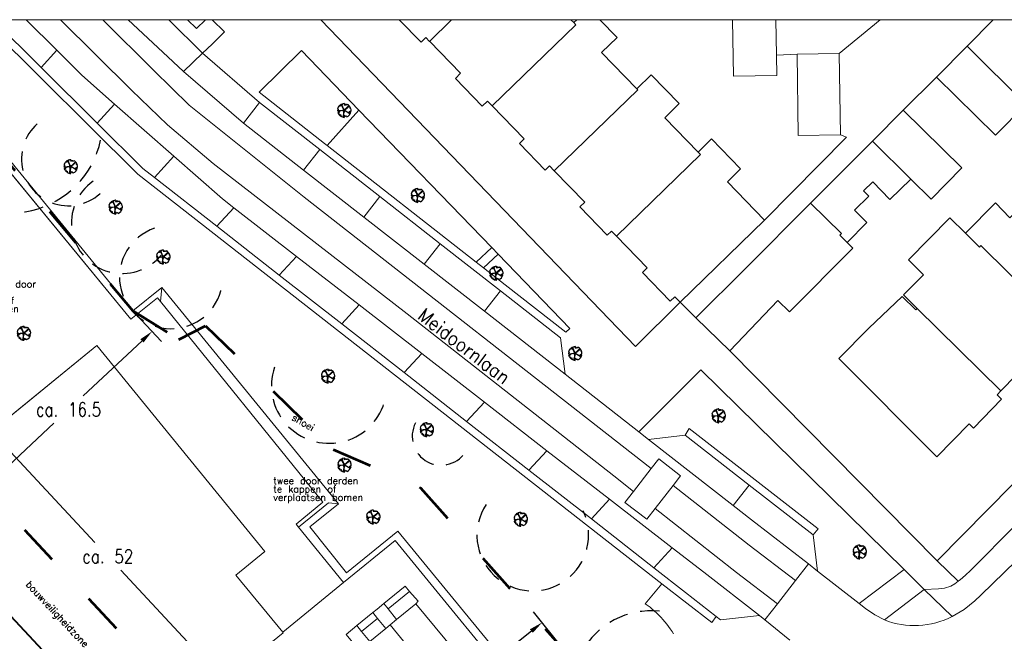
# Model space of a CAD drawing. Header units: metres. Extents: x 86897 to 87061, y 451261 to 451376.
# Tile 9 of 11: x 86933 to 87004, y 451332 to 451376. Entities that reach past the tile are written whole.
import ezdxf
from ezdxf.enums import TextEntityAlignment as Align

# ---------------------------------------------------------------- set-up
doc = ezdxf.new("R2010")
doc.units = ezdxf.units.M
doc.header["$MEASUREMENT"] = 0
doc.linetypes.add('DGN Style 2', pattern=[2.336407, 1.401844, -0.934563])
doc.linetypes.add('DGN Style 5', pattern=[6.824745, 2.924891, -3.899854])
doc.layers.get('Defpoints').update_dxf_attribs({"lineweight": 0})
doc.layers.add('B-WE-GR-BOOM-S', color=90, linetype='Continuous', lineweight=30)
doc.layers.add('BGT_Openbare ruimte label', color=7, linetype='Continuous', lineweight=0)
doc.styles.get("Standard").update_dxf_attribs({"font": 'txt.shx'})
doc.styles.add('Style-STANDARD', font='STANDARD.shx')
doc.dimstyles.get("Standard").update_dxf_attribs({"dimtxt": 0.18, "dimasz": 0.18, "dimexe": 0.18, "dimexo": 0.0625, "dimgap": 0.09, "dimtad": 0, "dimtih": 1, "dimtoh": 1, "dimdec": 4, "dimzin": 0, "dimdsep": 46, "dimtxsty": 'Standard', "dimcen": 0.09, "dimadec": 0, "dimazin": 0, "dimtfac": 1, "dimtdec": 4, "dimtofl": 0, "dimtmove": 0, "dimatfit": 3, "dimfxl": 1, "dimtolj": 1, "dimtzin": 0, "dimarcsym": 0})

# ---------------------------------------------------------------- blocks, each defined once
blk = doc.blocks.new('*D889')
at = {"color": 0, "linetype": 'Continuous', "lineweight": -2, "transparency": 16777216}
for p, q in [((86941.084, 451355.002), (86942.922, 451353.038)), ((86941.509, 451353.085), (86937.255, 451349.106)), ((86930.863, 451343.126), (86935.117, 451347.106)), ((86928.978, 451343.678), (86930.815, 451341.713))]:
    blk.add_line(p, q, dxfattribs=at)
at = {"color": 0, "linetype": 'Continuous', "lineweight": 0, "transparency": 16777216}
for points in [[(86941.395, 451353.207), (86941.623, 451352.963), (86942.239, 451353.768)], [(86930.749, 451343.248), (86930.976, 451343.005), (86930.132, 451342.443)]]:
    blk.add_solid(points, dxfattribs=at)
at = {"layer": 'Defpoints', "color": 0, "linetype": 'Continuous', "lineweight": 0, "transparency": 16777216}
for p in [(86940.847, 451355.256), (86928.74, 451343.931), (86930.132, 451342.443)]:
    blk.add_point(p, dxfattribs=at)
at = {"color": 0, "linetype": 'Continuous', "lineweight": 0, "transparency": 16777216, "insert": (86936.186, 451348.106), "char_height": 1, "attachment_point": 5}
blk.add_mtext('\\A1;\\H1x;\\W0.8;ca. 16.5', dxfattribs=at)
blk = doc.blocks.new('*D891')
at = {"color": 0, "linetype": 'Continuous', "lineweight": -2, "transparency": 16777216}
for p, q in [((86919.28, 451354.596), (86922.032, 451357.16)), ((86921.982, 451355.747), (86938.101, 451338.445)), ((86956.082, 451319.142), (86939.964, 451336.445)), ((86954.743, 451316.528), (86957.495, 451319.092))]:
    blk.add_line(p, q, dxfattribs=at)
at = {"color": 0, "linetype": 'Continuous', "lineweight": 0, "transparency": 16777216}
for points in [[(86922.104, 451355.86), (86921.86, 451355.633), (86921.301, 451356.478)], [(86956.204, 451319.256), (86955.96, 451319.029), (86956.764, 451318.411)]]:
    blk.add_solid(points, dxfattribs=at)
at = {"layer": 'Defpoints', "color": 0, "linetype": 'Continuous', "lineweight": 0, "transparency": 16777216}
for p in [(86919.026, 451354.36), (86956.764, 451318.411), (86954.489, 451316.292)]:
    blk.add_point(p, dxfattribs=at)
at = {"color": 0, "linetype": 'Continuous', "lineweight": 0, "transparency": 16777216, "insert": (86939.032, 451337.445), "char_height": 1, "attachment_point": 5}
blk.add_mtext('\\A1;\\H1x;\\W0.8;ca. 52', dxfattribs=at)
blk = doc.blocks.new('*D893')
at = {"color": 0, "linetype": 'Continuous', "lineweight": -2, "transparency": 16777216}
for p, q in [((86972.034, 451330.753), (86969.89, 451333.436)), ((86969.733, 451332.031), (86962.885, 451326.56)), ((86953.534, 451319.089), (86960.382, 451324.56)), ((86954.273, 451316.563), (86952.129, 451319.246))]:
    blk.add_line(p, q, dxfattribs=at)
at = {"color": 0, "linetype": 'Continuous', "lineweight": 0, "transparency": 16777216}
for points in [[(86969.629, 451332.161), (86969.837, 451331.901), (86970.514, 451332.655)], [(86953.43, 451319.219), (86953.639, 451318.959), (86952.753, 451318.465)]]:
    blk.add_solid(points, dxfattribs=at)
at = {"layer": 'Defpoints', "color": 0, "linetype": 'Continuous', "lineweight": 0, "transparency": 16777216}
for p in [(86970.514, 451332.655), (86972.251, 451330.482), (86954.489, 451316.292)]:
    blk.add_point(p, dxfattribs=at)
at = {"color": 0, "linetype": 'Continuous', "lineweight": 0, "transparency": 16777216, "insert": (86961.634, 451325.56), "char_height": 1, "attachment_point": 5}
blk.add_mtext('\\A1;\\H1x;\\W0.8;ca. 22.5', dxfattribs=at)
blk = doc.blocks.new('SGR-BOOM_40')
for p, q in [((-0.95, 0.03), (-4.35, -0.37)), ((-0.29, 0.6), (-2.35, 4.41)), ((-0.24, 0.62), (-1.76, 4.15)), ((0.51, 0.68), (3.47, 3.6)), ((0.58, 0.64), (3.83, 3.33)), ((-0.98, -0.05), (-3.52, -0.58)), ((-0.3, -1.06), (-1.11, -4.83)), ((-0.19, -1.02), (-0.69, -4.95)), ((0.62, -0.2), (4.49, -2.19))]:
    blk.add_line(p, q)
at = {"ltscale": 0.1}
blk.add_line((4.28, -2.58), (0.57, -0.24), dxfattribs=at)
at = {"flags": 128}
blk.add_lwpolyline([(1.71, -4.45, -0.159625), (1.92, -4.62, 0.236298), (4.85, -1.23), (3.87, -1.31), (3.74, -1.35), (3.65, -1.25), (3.93, -0.88), (3.93, -0.73), (4.05, -0.77), (4.1, -0.64), (4.16, -0.57), (4.23, -0.45), (4.97, -0.55, 0.106371), (4.76, 1.54), (4.7, 1.39), (4.61, 1.41), (4.36, 1.44), (4.35, 1.59), (4.53, 1.61), (4.46, 1.72), (4.56, 1.78), (4.51, 1.9), (4.56, 2.05, 0.16076), (2.45, 4.36, 0.512156), (2.26, 4.27), (2.29, 4.31, -0.282008), (1.92, 4.04, -0.331948), (1.71, 4.18, 0.504641), (1.41, 4.26), (1.32, 4.05), (1.1, 3.97), (0.99, 4.08), (1.08, 4.22), (1.04, 4.35), (0.87, 4.36), (0.37, 3.97), (0.13, 3.94), (-0.04, 4.09), (0.09, 4.34), (0.28, 4.38), (0.36, 4.61), (0.15, 4.89, 0.372341), (0.02, 5, 0.087139), (-1.68, 4.71, 0.52938), (-1.7, 4.63), (-1.62, 4.54), (-1.6, 4.51), (-1.59, 4.49), (-1.58, 4.47), (-1.58, 4.45), (-1.58, 4.44), (-1.58, 4.42), (-1.58, 4.41), (-1.58, 4.4), (-1.58, 4.39), (-1.59, 4.38), (-1.59, 4.37), (-1.59, 4.36), (-1.6, 4.35), (-1.6, 4.34), (-1.6, 4.32), (-1.61, 4.31), (-1.61, 4.29), (-1.61, 4.28), (-1.62, 4.26), (-1.62, 4.24), (-1.62, 4.22), (-1.63, 4.21), (-1.63, 4.19), (-1.64, 4.18), (-1.65, 4.16), (-1.65, 4.15), (-1.66, 4.14), (-1.67, 4.13), (-1.68, 4.12), (-1.69, 4.12), (-1.69, 4.12), (-1.7, 4.12), (-1.71, 4.12), (-1.72, 4.12), (-1.73, 4.13), (-1.73, 4.13), (-1.74, 4.14), (-1.75, 4.14), (-1.76, 4.15), (-1.77, 4.15), (-1.79, 4.16), (-1.8, 4.16), (-1.82, 4.16), (-1.83, 4.16), (-1.85, 4.16), (-1.86, 4.16), (-1.88, 4.16), (-1.9, 4.16), (-1.91, 4.16), (-1.93, 4.16), (-1.95, 4.16), (-1.97, 4.16), (-1.98, 4.15), (-2, 4.15), (-2.02, 4.14), (-2.04, 4.13), (-2.06, 4.13), (-2.08, 4.13), (-2.1, 4.13), (-2.13, 4.15), (-2.16, 4.18), (-2.2, 4.23), (-2.3, 4.39, 0.385168), (-2.37, 4.4, 0.046766), (-3.15, 3.89, 0.543104), (-3.14, 3.8), (-3.02, 3.74), (-2.97, 3.72), (-2.93, 3.7), (-2.89, 3.69), (-2.86, 3.68), (-2.83, 3.67), (-2.8, 3.66), (-2.78, 3.66), (-2.77, 3.65), (-2.75, 3.64), (-2.74, 3.63), (-2.74, 3.61), (-2.73, 3.6), (-2.73, 3.58), (-2.73, 3.57), (-2.73, 3.55), (-2.73, 3.53), (-2.73, 3.51), (-2.73, 3.49), (-2.74, 3.47), (-2.74, 3.45), (-2.75, 3.44), (-2.75, 3.42), (-2.76, 3.4), (-2.78, 3.39), (-2.79, 3.38), (-2.81, 3.36), (-2.82, 3.35), (-2.84, 3.34), (-2.86, 3.33), (-2.87, 3.32), (-2.89, 3.3), (-2.91, 3.29), (-2.92, 3.27), (-2.93, 3.25), (-2.95, 3.23), (-2.96, 3.21), (-2.97, 3.2), (-2.99, 3.19), (-3, 3.18), (-3.02, 3.18), (-3.04, 3.18), (-3.06, 3.18), (-3.08, 3.19), (-3.1, 3.19), (-3.12, 3.2), (-3.15, 3.21), (-3.17, 3.21), (-3.2, 3.22), (-3.23, 3.22), (-3.26, 3.23), (-3.29, 3.25), (-3.32, 3.28), (-3.36, 3.33), (-3.39, 3.4), (-3.44, 3.53, 0.541727), (-3.52, 3.55, 0.13428), (-4.84, 1.26), (-4.71, 1.16), (-4.71, 1.05), (-4.45, 0.93), (-4.36, 0.75), (-4.55, 0.44), (-4.83, 0.25), (-4.87, -0.03), (-4.71, -0.15), (-4.43, -0.23), (-4.34, -0.39), (-3.62, -0.4), (-3.52, -0.48), (-3.53, -0.78), (-3.82, -1.11), (-3.8, -1.37), (-3.98, -1.55), (-4.66, -1.39), (-4.79, -1.43, 0.05814), (-4.11, -2.64), (-3.96, -2.4), (-3.79, -2.46), (-3.61, -2.39), (-3.57, -2.6), (-3.42, -2.69), (-3.44, -2.87), (-3.49, -2.97), (-3.67, -2.95), (-3.83, -3, 0.040997), (-3.14, -3.69), (-3.08, -3.64), (-3.03, -3.6), (-2.99, -3.58), (-2.96, -3.57), (-2.94, -3.56), (-2.92, -3.57), (-2.9, -3.58), (-2.89, -3.59), (-2.87, -3.6), (-2.86, -3.61), (-2.84, -3.62), (-2.74, -3.27), (-2.72, -3.27), (-2.71, -3.28), (-2.69, -3.28), (-2.67, -3.28), (-2.66, -3.29), (-2.64, -3.29), (-2.62, -3.29), (-2.61, -3.3), (-2.6, -3.3), (-2.58, -3.3), (-2.57, -3.3), (-2.56, -3.3), (-2.54, -3.3), (-2.53, -3.29), (-2.52, -3.29), (-2.51, -3.29), (-2.5, -3.28), (-2.5, -3.28), (-2.49, -3.28), (-2.48, -3.28), (-2.47, -3.29), (-2.47, -3.29), (-2.46, -3.3), (-2.45, -3.31), (-2.45, -3.32), (-2.45, -3.34), (-2.44, -3.35), (-2.44, -3.37), (-2.44, -3.39), (-2.44, -3.4), (-2.44, -3.42), (-2.44, -3.44), (-2.44, -3.46), (-2.44, -3.47), (-2.44, -3.49), (-2.44, -3.5), (-2.44, -3.52), (-2.44, -3.53), (-2.44, -3.54), (-2.44, -3.55), (-2.43, -3.56), (-2.43, -3.57), (-2.43, -3.58), (-2.43, -3.59), (-2.52, -3.96), (-2.52, -3.98), (-2.52, -3.99), (-2.53, -4.01), (-2.55, -4.03), (-2.56, -4.04), (-2.59, -4.07), (-2.62, -4.09, 0.116774), (-0.03, -5.07, 0.827056), (0.05, -4.84), (0.04, -4.83, -0.279978), (0.08, -4.52, 0.861625), (-0.03, -4.41, -0.733583), (-0.18, -4.29), (0.08, -4.3), (0.06, -4.06), (0.14, -3.99), (0.08, -3.72), (0.28, -3.62), (0.4, -3.66), (0.77, -4.17), (0.94, -4.21), (1.02, -4.1), (0.97, -3.94), (1.1, -3.86), (1.29, -4), (1.32, -4.22, 0.504641), (1.63, -4.22, -0.350802), (1.71, -4.45)], format="xyb", close=True, dxfattribs=at)
blk.add_lwpolyline([(-0.51, -1.02), (0.08, -0.93), (0.58, -0.09), (0.54, 0.53), (0.22, 0.83), (-0.37, 0.53), (-0.97, 0.4), (-0.89, -0.19), (-0.62, -0.55), (-0.77, -1), (-0.51, -1.02)], close=True, dxfattribs=at)
at = {"ltscale": 0.1}
blk.add_circle((0, 0), 0.15, dxfattribs=at)
blk = doc.blocks.new('SGR-BOOM_40_2')
at = {"color": 0}
for p, q in [((-0.95, 0.03), (-4.35, -0.37)), ((-0.29, 0.6), (-2.35, 4.41)), ((-0.24, 0.62), (-1.76, 4.15)), ((0.51, 0.68), (3.47, 3.6)), ((0.58, 0.64), (3.83, 3.33)), ((-0.98, -0.05), (-3.52, -0.58)), ((-0.3, -1.06), (-1.11, -4.83)), ((-0.19, -1.02), (-0.69, -4.95)), ((0.62, -0.2), (4.49, -2.19))]:
    blk.add_line(p, q, dxfattribs=at)
at = {"color": 0, "ltscale": 0.1}
blk.add_line((4.28, -2.58), (0.57, -0.24), dxfattribs=at)
at = {"color": 0, "flags": 128}
blk.add_lwpolyline([(1.71, -4.45, -0.159625), (1.92, -4.62, 0.236298), (4.85, -1.23), (3.87, -1.31), (3.74, -1.35), (3.65, -1.25), (3.93, -0.88), (3.93, -0.73), (4.05, -0.77), (4.1, -0.64), (4.16, -0.57), (4.23, -0.45), (4.97, -0.55, 0.106371), (4.76, 1.54), (4.7, 1.39), (4.61, 1.41), (4.36, 1.44), (4.35, 1.59), (4.53, 1.61), (4.46, 1.72), (4.56, 1.78), (4.51, 1.9), (4.56, 2.05, 0.16076), (2.45, 4.36, 0.512156), (2.26, 4.27), (2.29, 4.31, -0.282008), (1.92, 4.04, -0.331948), (1.71, 4.18, 0.504641), (1.41, 4.26), (1.32, 4.05), (1.1, 3.97), (0.99, 4.08), (1.08, 4.22), (1.04, 4.35), (0.87, 4.36), (0.37, 3.97), (0.13, 3.94), (-0.04, 4.09), (0.09, 4.34), (0.28, 4.38), (0.36, 4.61), (0.15, 4.89, 0.372341), (0.02, 5, 0.087139), (-1.68, 4.71, 0.52938), (-1.7, 4.63), (-1.62, 4.54), (-1.6, 4.51), (-1.59, 4.49), (-1.58, 4.47), (-1.58, 4.45), (-1.58, 4.44), (-1.58, 4.42), (-1.58, 4.41), (-1.58, 4.4), (-1.58, 4.39), (-1.59, 4.38), (-1.59, 4.37), (-1.59, 4.36), (-1.6, 4.35), (-1.6, 4.34), (-1.6, 4.32), (-1.61, 4.31), (-1.61, 4.29), (-1.61, 4.28), (-1.62, 4.26), (-1.62, 4.24), (-1.62, 4.22), (-1.63, 4.21), (-1.63, 4.19), (-1.64, 4.18), (-1.65, 4.16), (-1.65, 4.15), (-1.66, 4.14), (-1.67, 4.13), (-1.68, 4.12), (-1.69, 4.12), (-1.69, 4.12), (-1.7, 4.12), (-1.71, 4.12), (-1.72, 4.12), (-1.73, 4.13), (-1.73, 4.13), (-1.74, 4.14), (-1.75, 4.14), (-1.76, 4.15), (-1.77, 4.15), (-1.79, 4.16), (-1.8, 4.16), (-1.82, 4.16), (-1.83, 4.16), (-1.85, 4.16), (-1.86, 4.16), (-1.88, 4.16), (-1.9, 4.16), (-1.91, 4.16), (-1.93, 4.16), (-1.95, 4.16), (-1.97, 4.16), (-1.98, 4.15), (-2, 4.15), (-2.02, 4.14), (-2.04, 4.13), (-2.06, 4.13), (-2.08, 4.13), (-2.1, 4.13), (-2.13, 4.15), (-2.16, 4.18), (-2.2, 4.23), (-2.3, 4.39, 0.385168), (-2.37, 4.4, 0.046766), (-3.15, 3.89, 0.543104), (-3.14, 3.8), (-3.02, 3.74), (-2.97, 3.72), (-2.93, 3.7), (-2.89, 3.69), (-2.86, 3.68), (-2.83, 3.67), (-2.8, 3.66), (-2.78, 3.66), (-2.77, 3.65), (-2.75, 3.64), (-2.74, 3.63), (-2.74, 3.61), (-2.73, 3.6), (-2.73, 3.58), (-2.73, 3.57), (-2.73, 3.55), (-2.73, 3.53), (-2.73, 3.51), (-2.73, 3.49), (-2.74, 3.47), (-2.74, 3.45), (-2.75, 3.44), (-2.75, 3.42), (-2.76, 3.4), (-2.78, 3.39), (-2.79, 3.38), (-2.81, 3.36), (-2.82, 3.35), (-2.84, 3.34), (-2.86, 3.33), (-2.87, 3.32), (-2.89, 3.3), (-2.91, 3.29), (-2.92, 3.27), (-2.93, 3.25), (-2.95, 3.23), (-2.96, 3.21), (-2.97, 3.2), (-2.99, 3.19), (-3, 3.18), (-3.02, 3.18), (-3.04, 3.18), (-3.06, 3.18), (-3.08, 3.19), (-3.1, 3.19), (-3.12, 3.2), (-3.15, 3.21), (-3.17, 3.21), (-3.2, 3.22), (-3.23, 3.22), (-3.26, 3.23), (-3.29, 3.25), (-3.32, 3.28), (-3.36, 3.33), (-3.39, 3.4), (-3.44, 3.53, 0.541727), (-3.52, 3.55, 0.13428), (-4.84, 1.26), (-4.71, 1.16), (-4.71, 1.05), (-4.45, 0.93), (-4.36, 0.75), (-4.55, 0.44), (-4.83, 0.25), (-4.87, -0.03), (-4.71, -0.15), (-4.43, -0.23), (-4.34, -0.39), (-3.62, -0.4), (-3.52, -0.48), (-3.53, -0.78), (-3.82, -1.11), (-3.8, -1.37), (-3.98, -1.55), (-4.66, -1.39), (-4.79, -1.43, 0.05814), (-4.11, -2.64), (-3.96, -2.4), (-3.79, -2.46), (-3.61, -2.39), (-3.57, -2.6), (-3.42, -2.69), (-3.44, -2.87), (-3.49, -2.97), (-3.67, -2.95), (-3.83, -3, 0.040997), (-3.14, -3.69), (-3.08, -3.64), (-3.03, -3.6), (-2.99, -3.58), (-2.96, -3.57), (-2.94, -3.56), (-2.92, -3.57), (-2.9, -3.58), (-2.89, -3.59), (-2.87, -3.6), (-2.86, -3.61), (-2.84, -3.62), (-2.74, -3.27), (-2.72, -3.27), (-2.71, -3.28), (-2.69, -3.28), (-2.67, -3.28), (-2.66, -3.29), (-2.64, -3.29), (-2.62, -3.29), (-2.61, -3.3), (-2.6, -3.3), (-2.58, -3.3), (-2.57, -3.3), (-2.56, -3.3), (-2.54, -3.3), (-2.53, -3.29), (-2.52, -3.29), (-2.51, -3.29), (-2.5, -3.28), (-2.5, -3.28), (-2.49, -3.28), (-2.48, -3.28), (-2.47, -3.29), (-2.47, -3.29), (-2.46, -3.3), (-2.45, -3.31), (-2.45, -3.32), (-2.45, -3.34), (-2.44, -3.35), (-2.44, -3.37), (-2.44, -3.39), (-2.44, -3.4), (-2.44, -3.42), (-2.44, -3.44), (-2.44, -3.46), (-2.44, -3.47), (-2.44, -3.49), (-2.44, -3.5), (-2.44, -3.52), (-2.44, -3.53), (-2.44, -3.54), (-2.44, -3.55), (-2.43, -3.56), (-2.43, -3.57), (-2.43, -3.58), (-2.43, -3.59), (-2.52, -3.96), (-2.52, -3.98), (-2.52, -3.99), (-2.53, -4.01), (-2.55, -4.03), (-2.56, -4.04), (-2.59, -4.07), (-2.62, -4.09, 0.116774), (-0.03, -5.07, 0.827056), (0.05, -4.84), (0.04, -4.83, -0.279978), (0.08, -4.52, 0.861625), (-0.03, -4.41, -0.733583), (-0.18, -4.29), (0.08, -4.3), (0.06, -4.06), (0.14, -3.99), (0.08, -3.72), (0.28, -3.62), (0.4, -3.66), (0.77, -4.17), (0.94, -4.21), (1.02, -4.1), (0.97, -3.94), (1.1, -3.86), (1.29, -4), (1.32, -4.22, 0.504641), (1.63, -4.22, -0.350802), (1.71, -4.45)], format="xyb", close=True, dxfattribs=at)
blk.add_lwpolyline([(-0.51, -1.02), (0.08, -0.93), (0.58, -0.09), (0.54, 0.53), (0.22, 0.83), (-0.37, 0.53), (-0.97, 0.4), (-0.89, -0.19), (-0.62, -0.55), (-0.77, -1), (-0.51, -1.02)], close=True, dxfattribs=at)
at = {"color": 0, "ltscale": 0.1}
blk.add_circle((0, 0), 0.15, dxfattribs=at)

msp = doc.modelspace()

# ---------------------------------------------------------------- linework, layer by layer
at = {"color": 5, "linetype": 'DGN Style 5', "lineweight": 53}
for p, q in [((86919.026, 451354.36), (86954.489, 451316.292)), ((86961.706, 451342.423), (86972.251, 451330.482))]:
    msp.add_line(p, q, dxfattribs=at)
at = {"color": 7, "linetype": 'Continuous', "lineweight": 13, "flags": 128}
for points in [[(86896.766, 451376.382), (87061.141, 451376.382), (87061.141, 451261.334), (86896.766, 451261.334), (86896.766, 451376.382)], [(86896.766, 451376.382), (87061.141, 451376.382), (87061.141, 451312.614), (87018.61, 451312.614), (87018.61, 451261.334), (86896.766, 451261.334), (86896.766, 451376.382)]]:
    msp.add_lwpolyline(points, close=True, dxfattribs=at)
at = {"color": 5, "linetype": 'DGN Style 5', "lineweight": 53}
msp.add_lwpolyline([(86930.423, 451367.684), (86940.847, 451355.256), (86944.186, 451353.184), (86946.12, 451354.175), (86955.367, 451345.206), (86961.706, 451342.423)], dxfattribs=at)
at = {"color": 1, "linetype": 'Continuous', "lineweight": 40, "flags": 128}
msp.add_lwpolyline([(86917.136, 451349.054), (86949.115, 451314.726)], dxfattribs=at)
at = {"layer": 'B-WE-GR-BOOM-S', "linetype": 'DGN Style 2'}
for centre, radius, start, end in [((86936.173, 451366.281), 3.401, 131.5042, 319.92039), ((86931.991, 451369.022), 6.661, 218.39577, 348.09379), ((86940.07, 451361.645), 3.677, 124.77194, 320.13717), ((86943.616, 451357.706), 3.741, 108.7388, 349.95923), ((86955.071, 451349.827), 4.179, 161.30916, 343.10583), ((86963.186, 451346.154), 2.093, 152.11148, 332.11148), ((86969.833, 451338.99), 4.047, 146.68225, 25.82132), ((86978.395, 451327.797), 5.702, 83.82659, 287.19819)]:
    msp.add_arc(centre, radius, start, end, dxfattribs=at)
at = {"layer": 'BGT_Openbare ruimte label', "color": 8, "linetype": 'Continuous', "lineweight": 0}
for p, q in [((86940.691, 451354.664), (86928.328, 451369.693)), ((86942.624, 451356.201), (86940.691, 451354.664)), ((86942.837, 451355.938), (86942.624, 451356.201)), ((86954.619, 451341.374), (86942.837, 451355.938)), ((86921.255, 451338.88), (86938.238, 451352.738)), ((86938.238, 451352.738), (86950.422, 451337.809)), ((86952.677, 451339.786), (86954.619, 451341.374)), ((86952.851, 451339.572), (86952.677, 451339.786)), ((86956.118, 451335.551), (86952.851, 451339.572)), ((86950.422, 451337.809), (86948.321, 451336.094)), ((86948.321, 451336.094), (86951.709, 451331.943)), ((86951.709, 451331.943), (86956.118, 451335.551))]:
    msp.add_line(p, q, dxfattribs=at)
at = {"layer": 'BGT_Openbare ruimte label', "color": 8, "linetype": 'Continuous', "lineweight": 0, "flags": 128}
for points in [[(86929.902, 451376.382), (86930.627, 451375.663), (86941.197, 451365.176), (86979.193, 451335.46), (86982.799, 451332.64), (86983.131, 451333.08), (86980.891, 451334.833), (86978.606, 451336.62), (86974.081, 451340.16), (86969.556, 451343.7), (86965.031, 451347.239), (86960.506, 451350.779), (86955.981, 451354.319), (86951.456, 451357.859), (86946.931, 451361.398), (86942.406, 451364.938), (86941.579, 451365.585), (86938.255, 451368.883), (86934.188, 451372.919), (86930.698, 451376.382)], [(86933.112, 451376.382), (86935.334, 451374.158), (86937.136, 451372.354), (86939.523, 451370.256), (86943.825, 451366.474), (86947.345, 451363.38), (86948.17, 451362.739), (86952.708, 451359.214), (86957.247, 451355.689), (86961.786, 451352.164), (86966.324, 451348.639), (86970.863, 451345.114), (86975.401, 451341.59), (86979.94, 451338.064), (86982.221, 451336.293), (86986.263, 451333.153), (86986.654, 451332.836), (86987.565, 451334.008), (86984.595, 451336.273), (86978.701, 451340.923), (86978.089, 451340.139), (86976.512, 451341.368), (86977.131, 451342.162), (86975.702, 451343.289), (86960.736, 451355.031), (86946.672, 451365.952), (86943.363, 451368.763), (86940.75, 451371.277), (86935.608, 451376.382)], [(86935.608, 451376.382), (86940.75, 451371.277), (86943.363, 451368.763), (86946.672, 451365.952), (86960.736, 451355.031), (86975.702, 451343.289), (86977.131, 451342.162), (86978.423, 451343.82), (86953.273, 451363.5), (86944.933, 451370.186), (86942.362, 451372.684), (86938.664, 451376.382)], [(86938.664, 451376.382), (86942.362, 451372.684), (86944.933, 451370.186), (86953.273, 451363.5), (86978.423, 451343.82), (86978.971, 451344.523), (86980.549, 451343.293), (86979.999, 451342.587), (86985.528, 451338.26), (86988.885, 451335.708), (86989.81, 451336.899), (86985.695, 451340.106), (86984.36, 451341.146), (86978.217, 451345.935), (86977.53, 451346.482), (86972.179, 451350.659), (86966.324, 451355.234), (86961.957, 451358.647), (86957.591, 451362.059), (86953.223, 451365.472), (86948.856, 451368.885), (86944.525, 451372.618), (86943.011, 451374.031), (86940.494, 451376.382)], [(86943.444, 451376.382), (86945.887, 451373.96), (86946.599, 451374.602), (86947.499, 451375.49), (86946.601, 451376.382)], [(86944.806, 451376.382), (86945.453, 451375.739), (86946.117, 451376.382)], [(86946.117, 451376.382), (86945.453, 451375.739), (86944.806, 451376.382)], [(86946.601, 451376.382), (86947.499, 451375.49), (86946.599, 451374.602), (86945.887, 451373.96), (86950.029, 451370.381), (86954.392, 451366.965), (86958.756, 451363.548), (86963.12, 451360.132), (86967.484, 451356.715), (86971.847, 451353.299), (86972.179, 451350.659), (86977.53, 451346.482), (86982.016, 451350.986), (86996.748, 451336.488), (86998.208, 451335.051), (86999.236, 451335.085), (86999.666, 451335.147), (87000.144, 451335.297), (87000.428, 451335.468), (87000.66, 451335.639), (86999.15, 451337.121), (86984.105, 451352.352), (86981.648, 451354.762), (86980.506, 451355.89), (86977.284, 451352.68), (86954.48, 451376.382)], [(86960.152, 451376.382), (86961.744, 451374.743), (86962.088, 451375.077), (86962.356, 451374.801), (86962.36, 451374.805), (86962.355, 451374.81), (86963.942, 451376.382)], [(86972.597, 451376.382), (86972.802, 451376.173), (86973.017, 451376.382)], [(86974.687, 451376.382), (86975.943, 451375.1), (86974.808, 451373.99), (86977.37, 451371.376), (86978.415, 451372.392), (86980.451, 451370.296), (86979.399, 451369.261), (86981.808, 451366.78), (86982.79, 451367.735), (86984.898, 451365.565), (86983.946, 451364.611), (86986.632, 451361.846), (86992.578, 451367.853), (86992.125, 451368.023), (86989.072, 451367.977), (86988.985, 451373.881), (86987.498, 451373.814), (86987.522, 451372.334), (86984.386, 451372.282), (86984.32, 451376.382)], [(86995.008, 451376.382), (86992.038, 451373.927), (86992.125, 451368.023), (86992.578, 451367.853), (86986.632, 451361.846), (86980.506, 451355.89), (86981.648, 451354.762), (86985.254, 451358.33), (86989.957, 451363.078), (86994.446, 451367.559), (86996.683, 451369.827), (86999.101, 451372.215), (87001.31, 451374.453), (87003.198, 451376.382)], [(87004.021, 451376.382), (87003.198, 451376.382), (87003.198, 451376.382), (87001.31, 451374.453), (87005.58, 451370.24), (87003.371, 451368.001), (86999.101, 451372.215), (86996.683, 451369.827), (87000.936, 451365.63), (86998.699, 451363.363), (86997.232, 451364.81), (86995.724, 451363.342), (86994.476, 451364.625), (86993.807, 451363.973), (86994.186, 451363.583), (86993.146, 451362.57), (86994.034, 451361.657), (86992.627, 451360.218), (86993.023, 451359.813), (86988.436, 451355.183), (86987.587, 451356.022), (86984.105, 451352.352), (86999.15, 451337.121), (87033.645, 451372.118)], [(87004.021, 451376.382), (87003.198, 451376.382), (87003.198, 451376.382), (87001.31, 451374.453), (87005.58, 451370.24), (87003.371, 451368.001), (86999.101, 451372.215), (86996.683, 451369.827), (87000.936, 451365.63), (86998.699, 451363.363), (86997.232, 451364.81), (86995.724, 451363.342), (86994.476, 451364.625), (86993.807, 451363.973), (86994.186, 451363.583), (86993.146, 451362.57), (86994.034, 451361.657), (86992.627, 451360.218), (86993.023, 451359.813), (86988.436, 451355.183), (86987.587, 451356.022), (86984.105, 451352.352), (86999.15, 451337.121), (87033.645, 451372.118)], [(87003.198, 451376.382), (87001.31, 451374.453), (87005.58, 451370.24), (87003.371, 451368.001), (86999.101, 451372.215), (86996.683, 451369.827), (87000.936, 451365.63), (86998.699, 451363.363), (86997.232, 451364.81), (86995.724, 451363.342), (86994.476, 451364.625), (86993.807, 451363.973), (86994.186, 451363.583), (86993.146, 451362.57), (86994.034, 451361.657), (86992.627, 451360.218), (86993.023, 451359.813), (86988.436, 451355.183), (86987.587, 451356.022), (86984.105, 451352.352), (86999.15, 451337.121), (87033.645, 451372.118), (87033.619, 451372.144), (87029.361, 451376.382)], [(86987.456, 451376.382), (86987.498, 451373.814), (86988.985, 451373.881), (86992.038, 451373.927), (86995.008, 451376.382)], [(86980.031, 451331.83), (86979.929, 451331.99), (86979.799, 451332.191), (86979.681, 451332.355), (86979.547, 451332.536), (86979.411, 451332.702), (86979.271, 451332.869), (86979.128, 451333.024), (86978.978, 451333.183), (86978.805, 451333.347), (86978.666, 451333.478), (86978.464, 451333.648), (86978.336, 451333.755), (86977.99, 451334.011), (86979.193, 451335.46), (86941.197, 451365.176), (86930.627, 451375.663)], [(86928.303, 451370.591), (86940.847, 451355.256), (86942.94, 451356.965), (86955.739, 451341.271), (86953.661, 451339.584), (86956.338, 451336.262), (86960.057, 451339.276), (86970.467, 451326.591)], [(87004.405, 451362.015), (87003.374, 451363.088), (87001.199, 451360.883), (87000.064, 451362.002), (86997.056, 451358.952), (86998.144, 451357.879), (86996.701, 451356.417), (86997.693, 451355.437), (86997.591, 451355.334), (86996.605, 451356.309), (86994.187, 451354.001), (86992.019, 451351.804), (86999.123, 451344.675), (87001.454, 451347.065), (87001.774, 451346.753), (87003.81, 451348.841), (87003.48, 451349.162), (87003.753, 451349.452), (87006.008, 451351.766)], [(87006.008, 451351.766), (87003.753, 451349.452), (87003.48, 451349.162), (87003.81, 451348.841), (87001.774, 451346.753), (87001.454, 451347.065), (86999.123, 451344.675), (86992.019, 451351.804), (86994.187, 451354.001), (86996.605, 451356.309), (86997.591, 451355.334), (86997.693, 451355.437), (86996.701, 451356.417), (86998.144, 451357.879), (86997.056, 451358.952), (87000.064, 451362.002), (87001.199, 451360.883), (87003.374, 451363.088), (87004.405, 451362.015)], [(86969.974, 451326.212), (86959.85, 451338.598), (86956.118, 451335.551), (86951.709, 451331.943), (86951.743, 451331.902), (86938.916, 451321.475)], [(86956.301, 451331.789), (86957.075, 451332.422), (86958.234, 451333.37), (86958.551, 451333.629), (86959.026, 451334.018), (86960.577, 451335.286), (86960.902, 451334.906), (86961.515, 451334.19), (86961.363, 451334.013), (86964.152, 451330.612)], [(86988.46, 451331.37), (86986.654, 451332.836), (86986.263, 451333.153), (86983.44, 451332.837), (86983.131, 451333.08), (86982.799, 451332.64), (86979.193, 451335.46), (86977.99, 451334.011), (86978.336, 451333.755), (86978.464, 451333.648), (86978.666, 451333.478), (86978.805, 451333.347), (86978.978, 451333.183), (86979.128, 451333.024), (86979.271, 451332.869), (86979.411, 451332.702), (86979.547, 451332.536), (86979.681, 451332.355), (86979.799, 451332.191), (86979.929, 451331.99), (86980.031, 451331.83)]]:
    msp.add_lwpolyline(points, dxfattribs=at)
for points in [[(86929.902, 451376.382), (86930.627, 451375.663), (86941.197, 451365.176), (86979.193, 451335.46), (86982.799, 451332.64), (86983.131, 451333.08), (86980.891, 451334.833), (86978.606, 451336.62), (86974.081, 451340.16), (86969.556, 451343.7), (86965.031, 451347.239), (86960.506, 451350.779), (86955.981, 451354.319), (86951.456, 451357.859), (86946.931, 451361.398), (86942.406, 451364.938), (86941.579, 451365.585), (86938.255, 451368.883), (86934.188, 451372.919), (86930.698, 451376.382), (86929.902, 451376.382)], [(86930.698, 451376.382), (86934.188, 451372.919), (86935.334, 451374.158), (86933.112, 451376.382), (86930.698, 451376.382)], [(86933.112, 451376.382), (86935.334, 451374.158), (86937.136, 451372.354), (86939.523, 451370.256), (86943.825, 451366.474), (86947.345, 451363.38), (86948.17, 451362.739), (86952.708, 451359.214), (86957.247, 451355.689), (86961.786, 451352.164), (86966.324, 451348.639), (86970.863, 451345.114), (86975.401, 451341.59), (86979.94, 451338.064), (86982.221, 451336.293), (86986.263, 451333.153), (86986.654, 451332.836), (86987.565, 451334.008), (86984.595, 451336.273), (86978.701, 451340.923), (86978.089, 451340.139), (86976.512, 451341.368), (86977.131, 451342.162), (86975.702, 451343.289), (86960.736, 451355.031), (86946.672, 451365.952), (86943.363, 451368.763), (86940.75, 451371.277), (86935.608, 451376.382), (86933.112, 451376.382)], [(86935.608, 451376.382), (86940.75, 451371.277), (86943.363, 451368.763), (86946.672, 451365.952), (86960.736, 451355.031), (86975.702, 451343.289), (86977.131, 451342.162), (86978.423, 451343.82), (86953.273, 451363.5), (86944.933, 451370.186), (86942.362, 451372.684), (86938.664, 451376.382), (86935.608, 451376.382)], [(86938.664, 451376.382), (86942.362, 451372.684), (86944.933, 451370.186), (86953.273, 451363.5), (86978.423, 451343.82), (86978.971, 451344.523), (86980.549, 451343.293), (86979.999, 451342.587), (86985.528, 451338.26), (86988.885, 451335.708), (86989.81, 451336.899), (86985.695, 451340.106), (86984.36, 451341.146), (86978.217, 451345.935), (86977.53, 451346.482), (86972.179, 451350.659), (86966.324, 451355.234), (86961.957, 451358.647), (86957.591, 451362.059), (86953.223, 451365.472), (86948.856, 451368.885), (86944.525, 451372.618), (86943.011, 451374.031), (86940.494, 451376.382), (86938.664, 451376.382)], [(86940.494, 451376.382), (86943.011, 451374.031), (86944.525, 451372.618), (86945.887, 451373.96), (86943.444, 451376.382), (86940.494, 451376.382)], [(86943.444, 451376.382), (86945.887, 451373.96), (86946.599, 451374.602), (86947.499, 451375.49), (86946.601, 451376.382), (86946.117, 451376.382), (86945.453, 451375.739), (86944.806, 451376.382), (86943.444, 451376.382)], [(86944.806, 451376.382), (86945.453, 451375.739), (86946.117, 451376.382), (86944.806, 451376.382)], [(86946.601, 451376.382), (86947.499, 451375.49), (86946.599, 451374.602), (86945.887, 451373.96), (86950.029, 451370.381), (86954.392, 451366.965), (86958.756, 451363.548), (86963.12, 451360.132), (86967.484, 451356.715), (86971.847, 451353.299), (86972.179, 451350.659), (86977.53, 451346.482), (86982.016, 451350.986), (86996.748, 451336.488), (86998.208, 451335.051), (86999.236, 451335.085), (86999.666, 451335.147), (87000.144, 451335.297), (87000.428, 451335.468), (87000.66, 451335.639), (86999.15, 451337.121), (86984.105, 451352.352), (86981.648, 451354.762), (86980.506, 451355.89), (86977.284, 451352.68), (86954.48, 451376.382), (86946.601, 451376.382)], [(86954.48, 451376.382), (86977.284, 451352.68), (86980.506, 451355.89), (86980.126, 451356.281), (86979.797, 451355.96), (86977.775, 451358.043), (86978.129, 451358.387), (86975.898, 451360.684), (86975.544, 451361.048), (86975.236, 451360.75), (86973.253, 451362.793), (86973.607, 451363.136), (86971.394, 451365.414), (86971.049, 451365.77), (86970.736, 451365.465), (86968.861, 451367.395), (86969.21, 451367.735), (86966.891, 451370.123), (86966.545, 451370.48), (86966.169, 451370.113), (86964.22, 451372.12), (86964.604, 451372.493), (86962.36, 451374.805), (86962.356, 451374.801), (86962.088, 451375.077), (86961.744, 451374.743), (86960.152, 451376.382), (86954.48, 451376.382)], [(86960.152, 451376.382), (86961.744, 451374.743), (86962.088, 451375.077), (86962.356, 451374.801), (86962.36, 451374.805), (86962.355, 451374.81), (86963.942, 451376.382), (86960.152, 451376.382)], [(86963.942, 451376.382), (86962.355, 451374.81), (86962.36, 451374.805), (86964.604, 451372.493), (86964.22, 451372.12), (86966.169, 451370.113), (86966.545, 451370.48), (86966.891, 451370.123), (86972.954, 451376.018), (86972.802, 451376.173), (86972.597, 451376.382), (86963.942, 451376.382)], [(86973.017, 451376.382), (86972.802, 451376.173), (86972.954, 451376.018), (86966.891, 451370.123), (86969.21, 451367.735), (86968.861, 451367.395), (86970.736, 451365.465), (86971.049, 451365.77), (86971.394, 451365.414), (86977.446, 451371.298), (86977.37, 451371.376), (86974.808, 451373.99), (86975.943, 451375.1), (86974.687, 451376.382), (86973.017, 451376.382)], [(86972.597, 451376.382), (86972.802, 451376.173), (86973.017, 451376.382), (86972.597, 451376.382)], [(86974.687, 451376.382), (86975.943, 451375.1), (86974.808, 451373.99), (86977.37, 451371.376), (86978.415, 451372.392), (86980.451, 451370.296), (86979.399, 451369.261), (86981.808, 451366.78), (86982.79, 451367.735), (86984.898, 451365.565), (86983.946, 451364.611), (86986.632, 451361.846), (86992.578, 451367.853), (86992.125, 451368.023), (86989.072, 451367.977), (86988.985, 451373.881), (86987.498, 451373.814), (86987.522, 451372.334), (86984.386, 451372.282), (86984.32, 451376.382), (86974.687, 451376.382)], [(86995.008, 451376.382), (86992.038, 451373.927), (86992.125, 451368.023), (86992.578, 451367.853), (86986.632, 451361.846), (86980.506, 451355.89), (86981.648, 451354.762), (86985.254, 451358.33), (86989.957, 451363.078), (86994.446, 451367.559), (86996.683, 451369.827), (86999.101, 451372.215), (87001.31, 451374.453), (87003.198, 451376.382), (86995.008, 451376.382)], [(86984.32, 451376.382), (86984.386, 451372.282), (86987.522, 451372.334), (86987.498, 451373.814), (86987.456, 451376.382), (86984.32, 451376.382)], [(86987.456, 451376.382), (86987.498, 451373.814), (86988.985, 451373.881), (86992.038, 451373.927), (86995.008, 451376.382), (86987.456, 451376.382)], [(87001.31, 451374.453), (86999.101, 451372.215), (87003.371, 451368.001), (87005.58, 451370.24), (87001.31, 451374.453)], [(86939.523, 451370.256), (86937.136, 451372.354), (86935.334, 451374.158), (86934.188, 451372.919), (86938.255, 451368.883), (86939.523, 451370.256)], [(86948.856, 451368.885), (86950.029, 451370.381), (86945.887, 451373.96), (86944.525, 451372.618), (86948.856, 451368.885)], [(86957.234, 451369.821), (86953.065, 451374.142), (86949.997, 451371.127), (86954.74, 451367.409), (86954.926, 451367.264), (86957.234, 451369.821)], [(86966.861, 451359.844), (86967.314, 451359.374), (86972.517, 451353.982), (86972.231, 451353.703), (86967.827, 451357.154), (86966.253, 451358.388), (86965.732, 451358.796), (86954.926, 451367.264), (86954.74, 451367.409), (86949.997, 451371.127), (86953.065, 451374.142), (86957.234, 451369.821), (86966.861, 451359.844)], [(86992.038, 451373.927), (86988.985, 451373.881), (86989.072, 451367.977), (86992.125, 451368.023), (86992.038, 451373.927)], [(86977.446, 451371.298), (86971.394, 451365.414), (86973.607, 451363.136), (86973.253, 451362.793), (86975.236, 451360.75), (86975.544, 451361.048), (86975.898, 451360.684), (86981.983, 451366.6), (86981.808, 451366.78), (86979.399, 451369.261), (86980.451, 451370.296), (86978.415, 451372.392), (86977.37, 451371.376), (86977.446, 451371.298)], [(86909.929, 451348.07), (86909.882, 451348.127), (86928.328, 451369.693), (86940.691, 451354.664), (86942.624, 451356.201), (86942.837, 451355.938), (86942.94, 451356.965), (86940.847, 451355.256), (86928.303, 451370.591), (86909.26, 451348.074), (86909.929, 451348.07)], [(86942.406, 451364.938), (86943.825, 451366.474), (86939.523, 451370.256), (86938.255, 451368.883), (86941.579, 451365.585), (86942.406, 451364.938)], [(86954.392, 451366.965), (86950.029, 451370.381), (86948.856, 451368.885), (86953.223, 451365.472), (86954.392, 451366.965)], [(86966.861, 451359.844), (86957.234, 451369.821), (86954.926, 451367.264), (86965.732, 451358.796), (86966.861, 451359.844)], [(86996.683, 451369.827), (86994.446, 451367.559), (86997.232, 451364.81), (86998.699, 451363.363), (87000.936, 451365.63), (86996.683, 451369.827)], [(86981.983, 451366.6), (86975.898, 451360.684), (86978.129, 451358.387), (86977.775, 451358.043), (86979.797, 451355.96), (86980.126, 451356.281), (86980.506, 451355.89), (86986.632, 451361.846), (86983.946, 451364.611), (86984.898, 451365.565), (86982.79, 451367.735), (86981.808, 451366.78), (86981.983, 451366.6)], [(86994.446, 451367.559), (86989.957, 451363.078), (86992.2, 451360.862), (86992.099, 451360.758), (86992.627, 451360.218), (86994.034, 451361.657), (86993.146, 451362.57), (86994.186, 451363.583), (86993.807, 451363.973), (86994.476, 451364.625), (86995.724, 451363.342), (86997.232, 451364.81), (86994.446, 451367.559)], [(86953.223, 451365.472), (86957.591, 451362.059), (86958.756, 451363.548), (86954.392, 451366.965), (86953.223, 451365.472)], [(86948.17, 451362.739), (86947.345, 451363.38), (86943.825, 451366.474), (86942.406, 451364.938), (86946.931, 451361.398), (86948.17, 451362.739)], [(87006.77, 451364.413), (87004.405, 451362.015), (87003.374, 451363.088), (87001.199, 451360.883), (87002.214, 451359.881), (87002.32, 451359.989), (87008.377, 451354.007), (87010.511, 451356.195), (87010.903, 451355.811), (87012.862, 451357.819), (87012.564, 451358.11), (87013.002, 451358.56), (87006.921, 451364.566), (87006.77, 451364.413)], [(86963.12, 451360.132), (86958.756, 451363.548), (86957.591, 451362.059), (86961.957, 451358.647), (86963.12, 451360.132)], [(86981.648, 451354.762), (86984.105, 451352.352), (86987.587, 451356.022), (86988.436, 451355.183), (86993.023, 451359.813), (86992.627, 451360.218), (86992.099, 451360.758), (86992.2, 451360.862), (86989.957, 451363.078), (86985.254, 451358.33), (86981.648, 451354.762)], [(86951.456, 451357.859), (86952.708, 451359.214), (86948.17, 451362.739), (86946.931, 451361.398), (86951.456, 451357.859)], [(87001.199, 451360.883), (87000.064, 451362.002), (86997.056, 451358.952), (86998.144, 451357.879), (86996.701, 451356.417), (86997.693, 451355.437), (87003.753, 451349.452), (87006.008, 451351.766), (87006.409, 451351.375), (87008.396, 451353.416), (87008.091, 451353.713), (87008.377, 451354.007), (87002.32, 451359.989), (87002.214, 451359.881), (87001.199, 451360.883)], [(86966.324, 451355.234), (86967.484, 451356.715), (86963.12, 451360.132), (86961.957, 451358.647), (86966.324, 451355.234)], [(86965.732, 451358.796), (86966.253, 451358.388), (86967.314, 451359.374), (86966.861, 451359.844), (86965.732, 451358.796)], [(86957.247, 451355.689), (86952.708, 451359.214), (86951.456, 451357.859), (86955.981, 451354.319), (86957.247, 451355.689)], [(86966.253, 451358.388), (86967.827, 451357.154), (86972.231, 451353.703), (86972.517, 451353.982), (86967.314, 451359.374), (86966.253, 451358.388)], [(86952.677, 451339.786), (86952.851, 451339.572), (86955.035, 451341.344), (86955.739, 451341.271), (86942.94, 451356.965), (86942.837, 451355.938), (86954.619, 451341.374), (86952.677, 451339.786)], [(86972.179, 451350.659), (86971.847, 451353.299), (86967.484, 451356.715), (86966.324, 451355.234), (86972.179, 451350.659)], [(86997.693, 451355.437), (86997.591, 451355.334), (86996.605, 451356.309), (86994.187, 451354.001), (86992.019, 451351.804), (86999.123, 451344.675), (87001.454, 451347.065), (87001.774, 451346.753), (87003.81, 451348.841), (87003.48, 451349.162), (87003.753, 451349.452), (86997.693, 451355.437)], [(86960.506, 451350.779), (86961.786, 451352.164), (86957.247, 451355.689), (86955.981, 451354.319), (86960.506, 451350.779)], [(86938.916, 451321.475), (86951.743, 451331.902), (86951.709, 451331.943), (86948.321, 451336.094), (86950.422, 451337.809), (86938.238, 451352.738), (86921.255, 451338.88), (86933.428, 451323.963), (86935.51, 451325.662), (86938.916, 451321.475)], [(86966.324, 451348.639), (86961.786, 451352.164), (86960.506, 451350.779), (86965.031, 451347.239), (86966.324, 451348.639)], [(86993.487, 451334.026), (86996.748, 451336.488), (86982.016, 451350.986), (86977.53, 451346.482), (86978.217, 451345.935), (86980.873, 451346.242), (86981.166, 451346.714), (86990.508, 451339.435), (86990.152, 451339.006), (86990.475, 451336.38), (86993.487, 451334.026)], [(86969.556, 451343.7), (86970.863, 451345.114), (86966.324, 451348.639), (86965.031, 451347.239), (86969.556, 451343.7)], [(86980.873, 451346.242), (86985.512, 451342.624), (86990.152, 451339.006), (86990.508, 451339.435), (86981.166, 451346.714), (86980.873, 451346.242)], [(86978.217, 451345.935), (86984.36, 451341.146), (86985.512, 451342.624), (86980.873, 451346.242), (86978.217, 451345.935)], [(86975.401, 451341.59), (86970.863, 451345.114), (86969.556, 451343.7), (86974.081, 451340.16), (86975.401, 451341.59)], [(86977.131, 451342.162), (86976.512, 451341.368), (86978.089, 451340.139), (86978.701, 451340.923), (86979.999, 451342.587), (86980.549, 451343.293), (86978.971, 451344.523), (86978.423, 451343.82), (86977.131, 451342.162)], [(86978.701, 451340.923), (86984.595, 451336.273), (86987.565, 451334.008), (86988.885, 451335.708), (86985.528, 451338.26), (86979.999, 451342.587), (86978.701, 451340.923)], [(86990.152, 451339.006), (86985.512, 451342.624), (86984.36, 451341.146), (86985.695, 451340.106), (86989.81, 451336.899), (86990.475, 451336.38), (86990.152, 451339.006)], [(86979.94, 451338.064), (86975.401, 451341.59), (86974.081, 451340.16), (86978.606, 451336.62), (86979.94, 451338.064)], [(86955.739, 451341.271), (86955.035, 451341.344), (86952.851, 451339.572), (86956.118, 451335.551), (86959.85, 451338.598), (86969.974, 451326.212), (86970.467, 451326.591), (86960.057, 451339.276), (86956.338, 451336.262), (86953.661, 451339.584), (86955.739, 451341.271)], [(87004.854, 451339.746), (87001.588, 451336.444), (87001.54, 451336.396), (87001.227, 451336.1), (87000.974, 451335.886), (87000.838, 451335.771), (87000.66, 451335.639), (87000.428, 451335.468), (87000.144, 451335.297), (86999.666, 451335.147), (86999.236, 451335.085), (86998.208, 451335.051), (87000.223, 451333.077), (87001.09, 451333.589), (87001.871, 451334.224), (87002.302, 451334.64), (87004.034, 451336.312), (87004.845, 451337.095), (87004.854, 451339.746)], [(86986.263, 451333.153), (86982.221, 451336.293), (86979.94, 451338.064), (86978.606, 451336.62), (86980.891, 451334.833), (86983.131, 451333.08), (86983.44, 451332.837), (86986.263, 451333.153)], [(86995.322, 451332.834), (86998.208, 451335.051), (86996.748, 451336.488), (86993.487, 451334.026), (86993.959, 451333.657), (86994.619, 451333.206), (86995.322, 451332.834)], [(86959.026, 451334.018), (86959.341, 451333.631), (86960.902, 451334.906), (86960.577, 451335.286), (86959.026, 451334.018)], [(86959.963, 451332.869), (86961.363, 451334.013), (86961.515, 451334.19), (86960.902, 451334.906), (86959.341, 451333.631), (86959.963, 451332.869)], [(86959.172, 451332.223), (86959.488, 451332.481), (86959.963, 451332.869), (86959.341, 451333.631), (86959.026, 451334.018), (86958.551, 451333.629), (86958.234, 451333.37), (86958.576, 451332.953), (86959.172, 451332.223)], [(86964.152, 451330.612), (86961.363, 451334.013), (86959.963, 451332.869), (86959.488, 451332.481), (86962.276, 451329.068), (86964.152, 451330.612)], [(86958.576, 451332.953), (86958.234, 451333.37), (86957.075, 451332.422), (86957.416, 451332.004), (86958.576, 451332.953)], [(86957.075, 451332.422), (86956.301, 451331.789), (86956.641, 451331.371), (86957.236, 451330.641), (86957.613, 451330.949), (86958.012, 451331.275), (86957.416, 451332.004), (86957.075, 451332.422)], [(86958.012, 451331.275), (86959.172, 451332.223), (86958.576, 451332.953), (86957.416, 451332.004), (86958.012, 451331.275)], [(86958.012, 451331.275), (86957.613, 451330.949), (86960.407, 451327.53), (86962.276, 451329.068), (86959.488, 451332.481), (86959.172, 451332.223), (86958.012, 451331.275)]]:
    msp.add_lwpolyline(points, close=True, dxfattribs=at)
for points in [[(87040.104, 451372.456, 0.255707), (87041.196, 451376.382), (87037.916, 451376.382), (87035.318, 451373.864), (87033.619, 451372.144), (87033.645, 451372.118), (86999.15, 451337.121), (87000.66, 451335.639), (87000.838, 451335.771), (87000.974, 451335.886), (87001.227, 451336.1), (87001.54, 451336.396), (87001.588, 451336.444), (87004.854, 451339.746), (87008.306, 451343.208), (87013.088, 451348.004), (87017.869, 451352.798), (87022.65, 451357.594), (87027.431, 451362.389), (87032.213, 451367.184), (87035.735, 451370.717), (87038.396, 451370.702), (87040.104, 451372.456)], [(87000.223, 451333.077), (86998.208, 451335.051), (86995.322, 451332.834, 0.211585), (87000.223, 451333.077)]]:
    msp.add_lwpolyline(points, format="xyb", close=True, dxfattribs=at)
msp.add_lwpolyline([(87004.034, 451336.312), (87002.302, 451334.64), (87001.871, 451334.224), (87001.09, 451333.589), (87000.223, 451333.077, -0.211585), (86995.322, 451332.834), (86994.619, 451333.206), (86993.959, 451333.657), (86993.487, 451334.026), (86990.475, 451336.38), (86989.81, 451336.899), (86988.885, 451335.708), (86987.565, 451334.008), (86986.654, 451332.836), (86986.654, 451332.836), (86988.46, 451331.37, -0.061632)], format="xyb", dxfattribs=at)

# ---------------------------------------------------------------- block references
at = {"layer": 'B-WE-GR-BOOM-S', "xscale": 0.09928095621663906, "yscale": 0.09928095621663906, "zscale": 0.09928095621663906, "rotation": 8.537736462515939e-07}
for p in [(86956.167, 451369.795), (86956.167, 451369.795), (86961.498, 451363.632), (86961.498, 451363.632), (86967.185, 451357.988), (86967.185, 451357.988), (86972.906, 451352.165), (86972.906, 451352.165), (86954.994, 451350.524), (86954.994, 451350.524), (86983.303, 451347.646), (86983.303, 451347.646), (86962.153, 451346.642), (86962.153, 451346.642), (86956.183, 451344.07), (86956.183, 451344.07), (86958.27, 451340.301), (86958.27, 451340.301), (86968.955, 451340.141), (86968.955, 451340.141), (86993.527, 451337.772), (86993.527, 451337.772)]:
    msp.add_blockref('SGR-BOOM_40', p, dxfattribs=at)
at = {"layer": 'B-WE-GR-BOOM-S', "color": 1, "xscale": 0.09928095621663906, "yscale": 0.09928095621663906, "zscale": 0.09928095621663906, "rotation": 8.537736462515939e-07}
for p in [(86936.337, 451365.72), (86936.337, 451365.72), (86939.593, 451362.784), (86939.593, 451362.784), (86943.048, 451359.169), (86943.048, 451359.169), (86932.945, 451353.628)]:
    msp.add_blockref('SGR-BOOM_40_2', p, dxfattribs=at)

# ---------------------------------------------------------------- texts
at = {"color": 6, "linetype": 'Continuous', "lineweight": 0}
for s, rotation, p in [('snoei', 330.12739, (86952.567, 451347.811)), ('bouwveiligheidzone', 313.1247, (86933.412, 451335.718))]:
    msp.add_text(s, height=0.5, rotation=rotation, dxfattribs=at).set_placement(p, align=Align.TOP_LEFT)
at = {"color": 6, "linetype": 'Continuous', "lineweight": 0, "char_height": 0.5, "attachment_point": 1, "line_spacing_factor": 0.72}
for s, insert in [('3 bomen door\\Pderden te\\Pkappen of\\Pverplaatsen', (86928.763, 451357.461)), ('twee door derden\\Pte kappen of\\Pverplaatsen bomen', (86951.024, 451343.186))]:
    msp.add_mtext(s, dxfattribs=dict(at, insert=insert))
at = {"color": 7, "linetype": 'Continuous', "lineweight": 0, "insert": (86961.405, 451354.74), "char_height": 1, "attachment_point": 7, "rotation": 322.3, "line_spacing_factor": 0.6, "style": 'Style-STANDARD'}
msp.add_mtext('Meidoornlaan', dxfattribs=at)

# ---------------------------------------------------------------- dimensions: what is measured, and where the dimension line sits
at = {"color": 7, "linetype": 'Continuous', "lineweight": 0}
for base, p1, p2, angle, text, picture, middle in [((86956.764, 451318.411), (86919.026, 451354.36), (86954.489, 451316.292), 312.97128, '\\H1x;\\W0.8;ca. 52', '*D891', (86939.032, 451337.445)), ((86930.132, 451342.443), (86940.847, 451355.256), (86928.74, 451343.931), 223.08848, '\\H1x;\\W0.8;ca. 16.5', '*D889', (86936.186, 451348.106)), ((86970.514, 451332.655), (86954.489, 451316.292), (86972.251, 451330.482), 38.62337, '\\H1x;\\W0.8;ca. 22.5', '*D893', (86961.634, 451325.56))]:
    dim = msp.add_linear_dim(base=base, p1=p1, p2=p2, angle=angle, text=text, dimstyle='Standard', override={"dimtxt": 1, "dimasz": 1, "dimexe": 1, "dimexo": 0.347222, "dimgap": 0.5, "dimtad": 1, "dimdec": 2, "dimtdec": 2, "dimatfit": 1}, dxfattribs=at)
    dim.commit()
    dim.dimension.update_dxf_attribs({"geometry": picture, "text_midpoint": middle})

doc.saveas('drawing.dxf')
